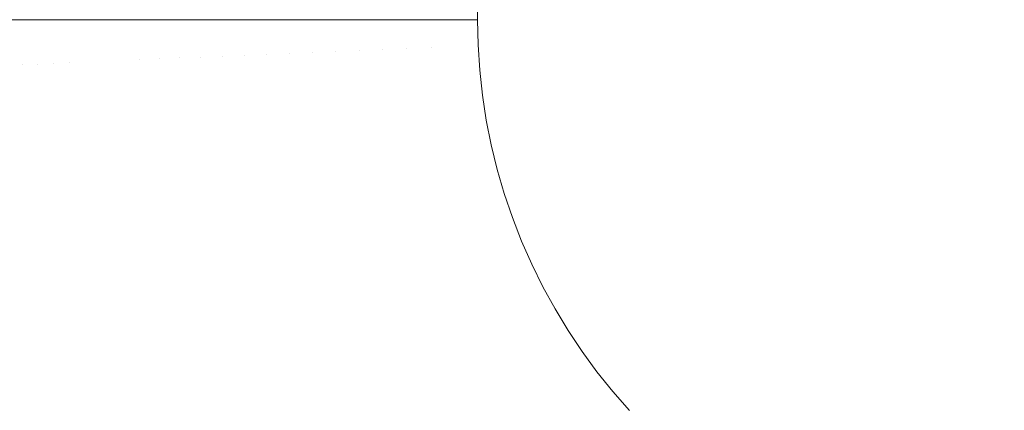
# Model space of a CAD drawing. Header units: centimetres. Extents: x -25.9 to 27.4, y -28.2 to -26.4.
# Tile 71 of 199: x -8.0077 to -7.8375, y -27.7275 to -27.66. Entities that reach past the tile are written whole.
import ezdxf

# ---------------------------------------------------------------- set-up
doc = ezdxf.new("R2010")
doc.units = ezdxf.units.CM
doc.header["$LTSCALE"] = 2.54
doc.layers.add('Lucido design-1', color=7, linetype='Continuous')

# ---------------------------------------------------------------- blocks, each defined once
blk = doc.blocks.new('Gruppo-4-1')
at = {"color": 7, "linetype": 'Continuous', "lineweight": 9}
blk.add_3dface([(-25.82856, -26.46, 540.52003), (-25.82856, -28.06, 540.52003), (27.27144, -28.06, 540.52003), (27.27144, -26.46, 540.52003)], dxfattribs=at)
for points, invisible_edges in [([(-7.92856, -26.46, 540.12003), (9.37144, -26.46, 540.12003), (9.27144, -27.76, 540.12003), (-7.82856, -27.76, 540.12003)], 10), ([(-7.92856, -27.66, 540.12003), (-7.92856, -26.46, 540.12003), (-7.82856, -27.76, 540.12003)], 10), ([(-8.00732, -27.6678, 540.08144), (-8.00979, -27.66791, 540.07812), (-8.00996, -27.66, 540.07812), (-8.00772, -27.66, 540.08113)], 11), ([(-8.00772, -27.66, 540.08113), (-8.00749, -27.66, 540.08144), (-8.00732, -27.6678, 540.08144)], 10), ([(-8.00471, -27.66769, 540.08465), (-8.00732, -27.6678, 540.08144), (-8.00749, -27.66, 540.08144), (-8.00508, -27.66, 540.08441)], 11), ([(-8.00508, -27.66, 540.08441), (-8.00488, -27.66, 540.08465), (-8.00471, -27.66769, 540.08465)], 10), ([(-8.00198, -27.66757, 540.08775), (-8.00471, -27.66769, 540.08465), (-8.00488, -27.66, 540.08465), (-8.0023, -27.66, 540.08758)], 11), ([(-8.0023, -27.66, 540.08758), (-8.00214, -27.66, 540.08775), (-8.00198, -27.66757, 540.08775)], 10), ([(-7.99911, -27.66745, 540.09074), (-8.00198, -27.66757, 540.08775), (-8.00214, -27.66, 540.08775), (-7.99938, -27.66, 540.09063)], 11), ([(-7.99938, -27.66, 540.09063), (-7.99927, -27.66, 540.09074), (-7.99911, -27.66745, 540.09074)], 10), ([(-7.99911, -27.66745, 540.09074), (-7.99927, -27.66, 540.09074), (-7.99673, -27.66, 540.09319), (-7.99657, -27.66734, 540.09319)], 13), ([(-7.99657, -27.66734, 540.09319), (-7.99673, -27.66, 540.09319), (-7.99634, -27.66, 540.09355)], 9), ([(-7.99634, -27.66, 540.09355), (-7.99364, -27.66, 540.09596), (-7.99348, -27.6672, 540.09596), (-7.99657, -27.66734, 540.09319)], 14), ([(-7.99348, -27.6672, 540.09596), (-7.99364, -27.66, 540.09596), (-7.99317, -27.66, 540.09635)], 9), ([(-7.99317, -27.66, 540.09635), (-7.99043, -27.66, 540.0986), (-7.99027, -27.66706, 540.0986), (-7.99348, -27.6672, 540.09596)], 14), ([(-7.99027, -27.66706, 540.0986), (-7.99043, -27.66, 540.0986), (-7.9899, -27.66, 540.099)], 9), ([(-7.98696, -27.66692, 540.1011), (-7.99027, -27.66706, 540.0986), (-7.9899, -27.66, 540.099), (-7.9881, -27.66, 540.10035)], 11), ([(-7.9881, -27.66, 540.10035), (-7.98711, -27.66, 540.1011), (-7.98696, -27.66692, 540.1011)], 10), ([(-7.98354, -27.66677, 540.10347), (-7.98696, -27.66692, 540.1011), (-7.98711, -27.66, 540.1011), (-7.98464, -27.66, 540.10281)], 11), ([(-7.98464, -27.66, 540.10281), (-7.98368, -27.66, 540.10347), (-7.98354, -27.66677, 540.10347)], 10), ([(-7.98002, -27.66661, 540.10569), (-7.98354, -27.66677, 540.10347), (-7.98368, -27.66, 540.10347), (-7.98108, -27.66, 540.10511)], 11), ([(-7.98108, -27.66, 540.10511), (-7.98016, -27.66, 540.10569), (-7.98002, -27.66661, 540.10569)], 10), ([(-7.97641, -27.66645, 540.10777), (-7.98002, -27.66661, 540.10569), (-7.98016, -27.66, 540.10569), (-7.97742, -27.66, 540.10727)], 11), ([(-7.97742, -27.66, 540.10727), (-7.97655, -27.66, 540.10777), (-7.97641, -27.66645, 540.10777)], 10), ([(-7.97271, -27.66629, 540.10969), (-7.97641, -27.66645, 540.10777), (-7.97655, -27.66, 540.10777), (-7.97367, -27.66, 540.10927)], 11), ([(-7.97367, -27.66, 540.10927), (-7.97284, -27.66, 540.10969), (-7.97271, -27.66629, 540.10969)], 10), ([(-7.96893, -27.66613, 540.11147), (-7.97271, -27.66629, 540.10969), (-7.97284, -27.66, 540.10969), (-7.96982, -27.66, 540.11111)], 11), ([(-7.96982, -27.66, 540.11111), (-7.96906, -27.66, 540.11147), (-7.96893, -27.66613, 540.11147)], 10), ([(-7.96507, -27.66596, 540.11308), (-7.96893, -27.66613, 540.11147), (-7.96906, -27.66, 540.11147), (-7.9659, -27.66, 540.11279)], 11), ([(-7.9659, -27.66, 540.11279), (-7.9652, -27.66, 540.11308), (-7.96507, -27.66596, 540.11308)], 10), ([(-7.96115, -27.66579, 540.11453), (-7.96507, -27.66596, 540.11308), (-7.9652, -27.66, 540.11308), (-7.96191, -27.66, 540.1143)], 11), ([(-7.96191, -27.66, 540.1143), (-7.96128, -27.66, 540.11453), (-7.96115, -27.66579, 540.11453)], 10), ([(-7.95717, -27.66562, 540.11582), (-7.96115, -27.66579, 540.11453), (-7.96128, -27.66, 540.11453), (-7.95785, -27.66, 540.11564)], 11), ([(-7.95785, -27.66, 540.11564), (-7.95729, -27.66, 540.11582), (-7.95717, -27.66562, 540.11582)], 10), ([(-7.95313, -27.66544, 540.11694), (-7.95717, -27.66562, 540.11582), (-7.95729, -27.66, 540.11582), (-7.95372, -27.66, 540.11681)], 11), ([(-7.95372, -27.66, 540.11681), (-7.95325, -27.66, 540.11694), (-7.95313, -27.66544, 540.11694)], 10), ([(-7.94905, -27.66526, 540.11789), (-7.95313, -27.66544, 540.11694), (-7.95325, -27.66, 540.11694), (-7.94955, -27.66, 540.1178)], 11), ([(-7.94955, -27.66, 540.1178), (-7.94916, -27.66, 540.11789), (-7.94905, -27.66526, 540.11789)], 10), ([(-7.94492, -27.66508, 540.11867), (-7.94905, -27.66526, 540.11789), (-7.94916, -27.66, 540.11789), (-7.94533, -27.66, 540.11861)], 11), ([(-7.94533, -27.66, 540.11861), (-7.94504, -27.66, 540.11867), (-7.94492, -27.66508, 540.11867)], 10), ([(-7.94077, -27.6649, 540.11927), (-7.94492, -27.66508, 540.11867), (-7.94504, -27.66, 540.11867), (-7.94107, -27.66, 540.11924)], 11), ([(-7.94107, -27.66, 540.11924), (-7.94087, -27.66, 540.11927), (-7.94077, -27.6649, 540.11927)], 10), ([(-7.93658, -27.66472, 540.1197), (-7.94077, -27.6649, 540.11927), (-7.94087, -27.66, 540.11927), (-7.93678, -27.66, 540.11969)], 11), ([(-7.93678, -27.66, 540.11969), (-7.93669, -27.66, 540.1197), (-7.93658, -27.66472, 540.1197)], 10), ([(-7.93658, -27.66472, 540.1197), (-7.93669, -27.66, 540.1197), (-7.93248, -27.66, 540.11996), (-7.93238, -27.66453, 540.11996)], 13), ([(-7.93238, -27.66453, 540.11996), (-7.93248, -27.66, 540.11996), (-7.92856, -27.66, 540.12003), (-7.92847, -27.66436, 540.12003)], 9), ([(-7.92818, -27.66872, 540.12003), (-7.92847, -27.66436, 540.12003), (-7.92856, -27.66, 540.12003), (-7.82856, -27.76, 540.12003)], 12), ([(-7.96077, -27.67157, 540.11453), (-7.96115, -27.66579, 540.11453), (-7.95717, -27.66562, 540.11582), (-7.9568, -27.67122, 540.11582)], 15), ([(-7.9568, -27.67122, 540.11582), (-7.95717, -27.66562, 540.11582), (-7.95313, -27.66544, 540.11694), (-7.95278, -27.67087, 540.11694)], 15), ([(-7.95278, -27.67087, 540.11694), (-7.95313, -27.66544, 540.11694), (-7.94905, -27.66526, 540.11789), (-7.9487, -27.67051, 540.11789)], 15), ([(-7.9487, -27.67051, 540.11789), (-7.94905, -27.66526, 540.11789), (-7.94492, -27.66508, 540.11867), (-7.94459, -27.67015, 540.11867)], 15), ([(-7.94459, -27.67015, 540.11867), (-7.94492, -27.66508, 540.11867), (-7.94077, -27.6649, 540.11927), (-7.94045, -27.66979, 540.11927)], 15), ([(-7.94045, -27.66979, 540.11927), (-7.94077, -27.6649, 540.11927), (-7.93658, -27.66472, 540.1197), (-7.93628, -27.66942, 540.1197)], 15), ([(-7.93628, -27.66942, 540.1197), (-7.93658, -27.66472, 540.1197), (-7.93238, -27.66453, 540.11996), (-7.93209, -27.66906, 540.11996)], 15), ([(-7.93209, -27.66906, 540.11996), (-7.93238, -27.66453, 540.11996), (-7.92847, -27.66436, 540.12003), (-7.92818, -27.66872, 540.12003)], 11), ([(-7.99862, -27.67488, 540.09074), (-7.99911, -27.66745, 540.09074), (-7.99657, -27.66734, 540.09319), (-7.99609, -27.67466, 540.09319)], 15), ([(-7.99609, -27.67466, 540.09319), (-7.99657, -27.66734, 540.09319), (-7.99348, -27.6672, 540.09596), (-7.99301, -27.67439, 540.09596)], 15), ([(-7.99301, -27.67439, 540.09596), (-7.99348, -27.6672, 540.09596), (-7.99027, -27.66706, 540.0986), (-7.98981, -27.67411, 540.0986)], 15), ([(-7.98981, -27.67411, 540.0986), (-7.99027, -27.66706, 540.0986), (-7.98696, -27.66692, 540.1011), (-7.98651, -27.67382, 540.1011)], 15), ([(-7.98651, -27.67382, 540.1011), (-7.98696, -27.66692, 540.1011), (-7.98354, -27.66677, 540.10347), (-7.98309, -27.67352, 540.10347)], 15), ([(-7.98309, -27.67352, 540.10347), (-7.98354, -27.66677, 540.10347), (-7.98002, -27.66661, 540.10569), (-7.97958, -27.67321, 540.10569)], 15), ([(-7.97958, -27.67321, 540.10569), (-7.98002, -27.66661, 540.10569), (-7.97641, -27.66645, 540.10777), (-7.97598, -27.6729, 540.10777)], 15), ([(-7.97598, -27.6729, 540.10777), (-7.97641, -27.66645, 540.10777), (-7.97271, -27.66629, 540.10969), (-7.97229, -27.67258, 540.10969)], 15), ([(-7.97229, -27.67258, 540.10969), (-7.97271, -27.66629, 540.10969), (-7.96893, -27.66613, 540.11147), (-7.96853, -27.67225, 540.11147)], 15), ([(-7.96853, -27.67225, 540.11147), (-7.96893, -27.66613, 540.11147), (-7.96507, -27.66596, 540.11308), (-7.96468, -27.67191, 540.11308)], 15), ([(-7.96468, -27.67191, 540.11308), (-7.96507, -27.66596, 540.11308), (-7.96115, -27.66579, 540.11453), (-7.96077, -27.67157, 540.11453)], 15), ([(-8.00927, -27.67581, 540.07812), (-8.00979, -27.66791, 540.07812), (-8.00732, -27.6678, 540.08144), (-8.00681, -27.67559, 540.08144)], 15), ([(-8.00681, -27.67559, 540.08144), (-8.00732, -27.6678, 540.08144), (-8.00471, -27.66769, 540.08465), (-8.00421, -27.67537, 540.08465)], 15), ([(-8.00421, -27.67537, 540.08465), (-8.00471, -27.66769, 540.08465), (-8.00198, -27.66757, 540.08775), (-8.00148, -27.67513, 540.08775)], 15), ([(-8.00148, -27.67513, 540.08775), (-8.00198, -27.66757, 540.08775), (-7.99911, -27.66745, 540.09074), (-7.99862, -27.67488, 540.09074)], 15), ([(-7.93576, -27.67411, 540.1197), (-7.93628, -27.66942, 540.1197), (-7.93209, -27.66906, 540.11996), (-7.93159, -27.67356, 540.11996)], 15), ([(-7.93159, -27.67356, 540.11996), (-7.93209, -27.66906, 540.11996), (-7.92818, -27.66872, 540.12003), (-7.92771, -27.67305, 540.12003)], 11), ([(-7.92771, -27.67305, 540.12003), (-7.92818, -27.66872, 540.12003), (-7.82856, -27.76, 540.12003)], 10), ([(-7.95218, -27.67628, 540.11694), (-7.95278, -27.67087, 540.11694), (-7.9487, -27.67051, 540.11789), (-7.94813, -27.67574, 540.11789)], 15), ([(-7.94813, -27.67574, 540.11789), (-7.9487, -27.67051, 540.11789), (-7.94459, -27.67015, 540.11867), (-7.94404, -27.6752, 540.11867)], 15), ([(-7.94404, -27.6752, 540.11867), (-7.94459, -27.67015, 540.11867), (-7.94045, -27.66979, 540.11927), (-7.93991, -27.67466, 540.11927)], 15), ([(-7.93991, -27.67466, 540.11927), (-7.94045, -27.66979, 540.11927), (-7.93628, -27.66942, 540.1197), (-7.93576, -27.67411, 540.1197)], 15), ([(-7.97161, -27.67883, 540.10969), (-7.97229, -27.67258, 540.10969), (-7.96853, -27.67225, 540.11147), (-7.96786, -27.67834, 540.11147)], 15), ([(-7.96786, -27.67834, 540.11147), (-7.96853, -27.67225, 540.11147), (-7.96468, -27.67191, 540.11308), (-7.96403, -27.67784, 540.11308)], 15), ([(-7.96403, -27.67784, 540.11308), (-7.96468, -27.67191, 540.11308), (-7.96077, -27.67157, 540.11453), (-7.96014, -27.67732, 540.11453)], 15), ([(-7.96014, -27.67732, 540.11453), (-7.96077, -27.67157, 540.11453), (-7.9568, -27.67122, 540.11582), (-7.95619, -27.6768, 540.11582)], 15), ([(-7.95619, -27.6768, 540.11582), (-7.9568, -27.67122, 540.11582), (-7.95278, -27.67087, 540.11694), (-7.95218, -27.67628, 540.11694)], 15), ([(-7.99223, -27.68155, 540.09596), (-7.99301, -27.67439, 540.09596), (-7.98981, -27.67411, 540.0986), (-7.98904, -27.68113, 540.0986)], 15), ([(-7.98904, -27.68113, 540.0986), (-7.98981, -27.67411, 540.0986), (-7.98651, -27.67382, 540.1011), (-7.98575, -27.68069, 540.1011)], 15), ([(-7.98575, -27.68069, 540.1011), (-7.98651, -27.67382, 540.1011), (-7.98309, -27.67352, 540.10347), (-7.98236, -27.68025, 540.10347)], 15), ([(-7.98236, -27.68025, 540.10347), (-7.98309, -27.67352, 540.10347), (-7.97958, -27.67321, 540.10569), (-7.97886, -27.67979, 540.10569)], 15), ([(-7.97886, -27.67979, 540.10569), (-7.97958, -27.67321, 540.10569), (-7.97598, -27.6729, 540.10777), (-7.97528, -27.67932, 540.10777)], 15), ([(-7.97528, -27.67932, 540.10777), (-7.97598, -27.6729, 540.10777), (-7.97229, -27.67258, 540.10969), (-7.97161, -27.67883, 540.10969)], 15), ([(-7.93917, -27.6795, 540.11927), (-7.93991, -27.67466, 540.11927), (-7.93576, -27.67411, 540.1197), (-7.93504, -27.67878, 540.1197)], 15), ([(-7.93504, -27.67878, 540.1197), (-7.93576, -27.67411, 540.1197), (-7.93159, -27.67356, 540.11996), (-7.9309, -27.67805, 540.11996)], 15), ([(-7.9309, -27.67805, 540.11996), (-7.93159, -27.67356, 540.11996), (-7.92771, -27.67305, 540.12003), (-7.92704, -27.67736, 540.12003)], 11), ([(-7.82856, -27.76, 540.12003), (-7.92619, -27.68164, 540.12003), (-7.92704, -27.67736, 540.12003), (-7.92771, -27.67305, 540.12003)], 9), ([(-8.00841, -27.68368, 540.07812), (-8.00927, -27.67581, 540.07812), (-8.00681, -27.67559, 540.08144), (-8.00596, -27.68335, 540.08144)], 15), ([(-8.00596, -27.68335, 540.08144), (-8.00681, -27.67559, 540.08144), (-8.00421, -27.67537, 540.08465), (-8.00337, -27.68301, 540.08465)], 15), ([(-8.00337, -27.68301, 540.08465), (-8.00421, -27.67537, 540.08465), (-8.00148, -27.67513, 540.08775), (-8.00066, -27.68266, 540.08775)], 15), ([(-8.00066, -27.68266, 540.08775), (-8.00148, -27.67513, 540.08775), (-7.99862, -27.67488, 540.09074), (-7.99781, -27.68228, 540.09074)], 15), ([(-7.99781, -27.68228, 540.09074), (-7.99862, -27.67488, 540.09074), (-7.99609, -27.67466, 540.09319), (-7.9953, -27.68195, 540.09319)], 15), ([(-7.9953, -27.68195, 540.09319), (-7.99609, -27.67466, 540.09319), (-7.99301, -27.67439, 540.09596), (-7.99223, -27.68155, 540.09596)], 15), ([(-7.95136, -27.68165, 540.11694), (-7.95218, -27.67628, 540.11694), (-7.94813, -27.67574, 540.11789), (-7.94733, -27.68094, 540.11789)], 15), ([(-7.94733, -27.68094, 540.11789), (-7.94813, -27.67574, 540.11789), (-7.94404, -27.6752, 540.11867), (-7.94327, -27.68023, 540.11867)], 15), ([(-7.94327, -27.68023, 540.11867), (-7.94404, -27.6752, 540.11867), (-7.93991, -27.67466, 540.11927), (-7.93917, -27.6795, 540.11927)], 15), ([(-7.96313, -27.68373, 540.11308), (-7.96403, -27.67784, 540.11308), (-7.96014, -27.67732, 540.11453), (-7.95926, -27.68305, 540.11453)], 15), ([(-7.95926, -27.68305, 540.11453), (-7.96014, -27.67732, 540.11453), (-7.95619, -27.6768, 540.11582), (-7.95534, -27.68235, 540.11582)], 15), ([(-7.95534, -27.68235, 540.11582), (-7.95619, -27.6768, 540.11582), (-7.95218, -27.67628, 540.11694), (-7.95136, -27.68165, 540.11694)], 15), ([(-7.93002, -27.68249, 540.11996), (-7.9309, -27.67805, 540.11996), (-7.92704, -27.67736, 540.12003), (-7.92619, -27.68164, 540.12003)], 11), ([(-7.97786, -27.68633, 540.10569), (-7.97886, -27.67979, 540.10569), (-7.97528, -27.67932, 540.10777), (-7.9743, -27.6857, 540.10777)], 15), ([(-7.9743, -27.6857, 540.10777), (-7.97528, -27.67932, 540.10777), (-7.97161, -27.67883, 540.10969), (-7.97065, -27.68505, 540.10969)], 15), ([(-7.97065, -27.68505, 540.10969), (-7.97161, -27.67883, 540.10969), (-7.96786, -27.67834, 540.11147), (-7.96693, -27.6844, 540.11147)], 15), ([(-7.96693, -27.6844, 540.11147), (-7.96786, -27.67834, 540.11147), (-7.96403, -27.67784, 540.11308), (-7.96313, -27.68373, 540.11308)], 15), ([(-7.93821, -27.68431, 540.11927), (-7.93917, -27.6795, 540.11927), (-7.93504, -27.67878, 540.1197), (-7.93412, -27.6834, 540.1197)], 15), ([(-7.93412, -27.6834, 540.1197), (-7.93504, -27.67878, 540.1197), (-7.9309, -27.67805, 540.11996), (-7.93002, -27.68249, 540.11996)], 15), ([(-7.98797, -27.68811, 540.0986), (-7.98904, -27.68113, 540.0986), (-7.98575, -27.68069, 540.1011), (-7.9847, -27.68753, 540.1011)], 15), ([(-7.9847, -27.68753, 540.1011), (-7.98575, -27.68069, 540.1011), (-7.98236, -27.68025, 540.10347), (-7.98133, -27.68694, 540.10347)], 15), ([(-7.98133, -27.68694, 540.10347), (-7.98236, -27.68025, 540.10347), (-7.97886, -27.67979, 540.10569), (-7.97786, -27.68633, 540.10569)], 15), ([(-7.9503, -27.68699, 540.11694), (-7.95136, -27.68165, 540.11694), (-7.94733, -27.68094, 540.11789), (-7.94631, -27.6861, 540.11789)], 15), ([(-7.94631, -27.6861, 540.11789), (-7.94733, -27.68094, 540.11789), (-7.94327, -27.68023, 540.11867), (-7.94227, -27.68521, 540.11867)], 15), ([(-7.94227, -27.68521, 540.11867), (-7.94327, -27.68023, 540.11867), (-7.93917, -27.6795, 540.11927), (-7.93821, -27.68431, 540.11927)], 15), ([(-8.0022, -27.69062, 540.08465), (-8.00337, -27.68301, 540.08465), (-8.00066, -27.68266, 540.08775), (-7.9995, -27.69014, 540.08775)], 15), ([(-7.9995, -27.69014, 540.08775), (-8.00066, -27.68266, 540.08775), (-7.99781, -27.68228, 540.09074), (-7.99668, -27.68964, 540.09074)], 15), ([(-7.99668, -27.68964, 540.09074), (-7.99781, -27.68228, 540.09074), (-7.9953, -27.68195, 540.09319), (-7.99418, -27.6892, 540.09319)], 15), ([(-7.99418, -27.6892, 540.09319), (-7.9953, -27.68195, 540.09319), (-7.99223, -27.68155, 540.09596), (-7.99113, -27.68867, 540.09596)], 15), ([(-7.99113, -27.68867, 540.09596), (-7.99223, -27.68155, 540.09596), (-7.98904, -27.68113, 540.0986), (-7.98797, -27.68811, 540.0986)], 15), ([(-7.95813, -27.68873, 540.11453), (-7.95926, -27.68305, 540.11453), (-7.95534, -27.68235, 540.11582), (-7.95424, -27.68786, 540.11582)], 15), ([(-7.95424, -27.68786, 540.11582), (-7.95534, -27.68235, 540.11582), (-7.95136, -27.68165, 540.11694), (-7.9503, -27.68699, 540.11694)], 15), ([(-7.933, -27.68798, 540.1197), (-7.93412, -27.6834, 540.1197), (-7.93002, -27.68249, 540.11996), (-7.92894, -27.6869, 540.11996)], 15), ([(-7.92894, -27.6869, 540.11996), (-7.93002, -27.68249, 540.11996), (-7.92619, -27.68164, 540.12003), (-7.92515, -27.68588, 540.12003)], 11), ([(-7.82856, -27.76, 540.12003), (-7.92393, -27.69007, 540.12003), (-7.92515, -27.68588, 540.12003), (-7.92619, -27.68164, 540.12003)], 9), ([(-8.0095, -27.6919, 540.07471), (-8.01072, -27.68398, 540.07471), (-8.00841, -27.68368, 540.07812), (-8.0072, -27.6915, 540.07812)], 15), ([(-8.0072, -27.6915, 540.07812), (-8.00841, -27.68368, 540.07812), (-8.00596, -27.68335, 540.08144), (-8.00477, -27.69107, 540.08144)], 15), ([(-8.00477, -27.69107, 540.08144), (-8.00596, -27.68335, 540.08144), (-8.00337, -27.68301, 540.08465), (-8.0022, -27.69062, 540.08465)], 15), ([(-7.96942, -27.69123, 540.10969), (-7.97065, -27.68505, 540.10969), (-7.96693, -27.6844, 540.11147), (-7.96573, -27.69041, 540.11147)], 15), ([(-7.96573, -27.69041, 540.11147), (-7.96693, -27.6844, 540.11147), (-7.96313, -27.68373, 540.11308), (-7.96196, -27.68957, 540.11308)], 15), ([(-7.96196, -27.68957, 540.11308), (-7.96313, -27.68373, 540.11308), (-7.95926, -27.68305, 540.11453), (-7.95813, -27.68873, 540.11453)], 15), ([(-7.94107, -27.69015, 540.11867), (-7.94227, -27.68521, 540.11867), (-7.93821, -27.68431, 540.11927), (-7.93705, -27.68907, 540.11927)], 15), ([(-7.93705, -27.68907, 540.11927), (-7.93821, -27.68431, 540.11927), (-7.93412, -27.6834, 540.1197), (-7.933, -27.68798, 540.1197)], 15), ([(-7.97657, -27.69281, 540.10569), (-7.97786, -27.68633, 540.10569), (-7.9743, -27.6857, 540.10777), (-7.97304, -27.69203, 540.10777)], 15), ([(-7.97304, -27.69203, 540.10777), (-7.9743, -27.6857, 540.10777), (-7.97065, -27.68505, 540.10969), (-7.96942, -27.69123, 540.10969)], 15), ([(-7.949, -27.69227, 540.11694), (-7.9503, -27.68699, 540.11694), (-7.94631, -27.6861, 540.11789), (-7.94505, -27.69121, 540.11789)], 15), ([(-7.94505, -27.69121, 540.11789), (-7.94631, -27.6861, 540.11789), (-7.94227, -27.68521, 540.11867), (-7.94107, -27.69015, 540.11867)], 15), ([(-7.92767, -27.69125, 540.11996), (-7.92894, -27.6869, 540.11996), (-7.92515, -27.68588, 540.12003), (-7.92393, -27.69007, 540.12003)], 11), ([(-7.98659, -27.69503, 540.0986), (-7.98797, -27.68811, 540.0986), (-7.9847, -27.68753, 540.1011), (-7.98335, -27.69432, 540.1011)], 15), ([(-7.98335, -27.69432, 540.1011), (-7.9847, -27.68753, 540.1011), (-7.98133, -27.68694, 540.10347), (-7.98001, -27.69357, 540.10347)], 15), ([(-7.98001, -27.69357, 540.10347), (-7.98133, -27.68694, 540.10347), (-7.97786, -27.68633, 540.10569), (-7.97657, -27.69281, 540.10569)], 15), ([(-7.95291, -27.69332, 540.11582), (-7.95424, -27.68786, 540.11582), (-7.9503, -27.68699, 540.11694), (-7.949, -27.69227, 540.11694)], 15), ([(-7.93168, -27.69251, 540.1197), (-7.933, -27.68798, 540.1197), (-7.92894, -27.6869, 540.11996), (-7.92767, -27.69125, 540.11996)], 15), ([(-7.99523, -27.69695, 540.09074), (-7.99668, -27.68964, 540.09074), (-7.99418, -27.6892, 540.09319), (-7.99275, -27.6964, 540.09319)], 15), ([(-7.99275, -27.6964, 540.09319), (-7.99418, -27.6892, 540.09319), (-7.99113, -27.68867, 540.09596), (-7.98973, -27.69573, 540.09596)], 15), ([(-7.98973, -27.69573, 540.09596), (-7.99113, -27.68867, 540.09596), (-7.98797, -27.68811, 540.0986), (-7.98659, -27.69503, 540.0986)], 15), ([(-7.96055, -27.69537, 540.11308), (-7.96196, -27.68957, 540.11308), (-7.95813, -27.68873, 540.11453), (-7.95676, -27.69435, 540.11453)], 15), ([(-7.95676, -27.69435, 540.11453), (-7.95813, -27.68873, 540.11453), (-7.95424, -27.68786, 540.11582), (-7.95291, -27.69332, 540.11582)], 15), ([(-7.93964, -27.69502, 540.11867), (-7.94107, -27.69015, 540.11867), (-7.93705, -27.68907, 540.11927), (-7.93568, -27.69377, 540.11927)], 15), ([(-7.93568, -27.69377, 540.11927), (-7.93705, -27.68907, 540.11927), (-7.933, -27.68798, 540.1197), (-7.93168, -27.69251, 540.1197)], 15), ([(-8.00566, -27.69926, 540.07812), (-8.0072, -27.6915, 540.07812), (-8.00477, -27.69107, 540.08144), (-8.00325, -27.69873, 540.08144)], 15), ([(-8.00325, -27.69873, 540.08144), (-8.00477, -27.69107, 540.08144), (-8.0022, -27.69062, 540.08465), (-8.0007, -27.69816, 540.08465)], 15), ([(-8.0007, -27.69816, 540.08465), (-8.0022, -27.69062, 540.08465), (-7.9995, -27.69014, 540.08775), (-7.99803, -27.69757, 540.08775)], 15), ([(-7.99803, -27.69757, 540.08775), (-7.9995, -27.69014, 540.08775), (-7.99668, -27.68964, 540.09074), (-7.99523, -27.69695, 540.09074)], 15), ([(-7.9715, -27.6983, 540.10777), (-7.97304, -27.69203, 540.10777), (-7.96942, -27.69123, 540.10969), (-7.96793, -27.69734, 540.10969)], 15), ([(-7.96793, -27.69734, 540.10969), (-7.96942, -27.69123, 540.10969), (-7.96573, -27.69041, 540.11147), (-7.96427, -27.69636, 540.11147)], 15), ([(-7.96427, -27.69636, 540.11147), (-7.96573, -27.69041, 540.11147), (-7.96196, -27.68957, 540.11308), (-7.96055, -27.69537, 540.11308)], 15), ([(-7.94748, -27.6975, 540.11694), (-7.949, -27.69227, 540.11694), (-7.94505, -27.69121, 540.11789), (-7.94358, -27.69627, 540.11789)], 15), ([(-7.94358, -27.69627, 540.11789), (-7.94505, -27.69121, 540.11789), (-7.94107, -27.69015, 540.11867), (-7.93964, -27.69502, 540.11867)], 15), ([(-7.92622, -27.69554, 540.11996), (-7.92767, -27.69125, 540.11996), (-7.92393, -27.69007, 540.12003), (-7.92253, -27.6942, 540.12003)], 11), ([(-7.92095, -27.69827, 540.12003), (-7.92253, -27.6942, 540.12003), (-7.92393, -27.69007, 540.12003), (-7.82856, -27.76, 540.12003)], 12), ([(-8.00793, -27.69977, 540.07471), (-8.0095, -27.6919, 540.07471), (-8.0072, -27.6915, 540.07812), (-8.00566, -27.69926, 540.07812)], 15), ([(-7.9784, -27.70015, 540.10347), (-7.98001, -27.69357, 540.10347), (-7.97657, -27.69281, 540.10569), (-7.975, -27.69924, 540.10569)], 15), ([(-7.975, -27.69924, 540.10569), (-7.97657, -27.69281, 540.10569), (-7.97304, -27.69203, 540.10777), (-7.9715, -27.6983, 540.10777)], 15), ([(-7.95133, -27.69871, 540.11582), (-7.95291, -27.69332, 540.11582), (-7.949, -27.69227, 540.11694), (-7.94748, -27.6975, 540.11694)], 15), ([(-7.9341, -27.69841, 540.11927), (-7.93568, -27.69377, 540.11927), (-7.93168, -27.69251, 540.1197), (-7.93017, -27.69698, 540.1197)], 15), ([(-7.93017, -27.69698, 540.1197), (-7.93168, -27.69251, 540.1197), (-7.92767, -27.69125, 540.11996), (-7.92622, -27.69554, 540.11996)], 15), ([(-7.98491, -27.70189, 540.0986), (-7.98659, -27.69503, 540.0986), (-7.98335, -27.69432, 540.1011), (-7.98171, -27.70104, 540.1011)], 15), ([(-7.98171, -27.70104, 540.1011), (-7.98335, -27.69432, 540.1011), (-7.98001, -27.69357, 540.10347), (-7.9784, -27.70015, 540.10347)], 15), ([(-7.95888, -27.70109, 540.11308), (-7.96055, -27.69537, 540.11308), (-7.95676, -27.69435, 540.11453), (-7.95514, -27.69991, 540.11453)], 15), ([(-7.95514, -27.69991, 540.11453), (-7.95676, -27.69435, 540.11453), (-7.95291, -27.69332, 540.11582), (-7.95133, -27.69871, 540.11582)], 15), ([(-7.93801, -27.69984, 540.11867), (-7.93964, -27.69502, 540.11867), (-7.93568, -27.69377, 540.11927), (-7.9341, -27.69841, 540.11927)], 15), ([(-7.92457, -27.69977, 540.11996), (-7.92622, -27.69554, 540.11996), (-7.92253, -27.6942, 540.12003), (-7.92095, -27.69827, 540.12003)], 11), ([(-7.991, -27.70353, 540.09319), (-7.99275, -27.6964, 540.09319), (-7.98973, -27.69573, 540.09596), (-7.98801, -27.70273, 540.09596)], 15), ([(-7.98801, -27.70273, 540.09596), (-7.98973, -27.69573, 540.09596), (-7.98659, -27.69503, 540.0986), (-7.98491, -27.70189, 540.0986)], 15), ([(-7.96256, -27.70225, 540.11147), (-7.96427, -27.69636, 540.11147), (-7.96055, -27.69537, 540.11308), (-7.95888, -27.70109, 540.11308)], 15), ([(-7.94573, -27.70265, 540.11694), (-7.94748, -27.6975, 540.11694), (-7.94358, -27.69627, 540.11789), (-7.94189, -27.70125, 540.11789)], 15), ([(-7.94189, -27.70125, 540.11789), (-7.94358, -27.69627, 540.11789), (-7.93964, -27.69502, 540.11867), (-7.93801, -27.69984, 540.11867)], 15), ([(-7.92846, -27.70138, 540.1197), (-7.93017, -27.69698, 540.1197), (-7.92622, -27.69554, 540.11996), (-7.92457, -27.69977, 540.11996)], 15), ([(-7.99887, -27.70564, 540.08465), (-8.0007, -27.69816, 540.08465), (-7.99803, -27.69757, 540.08775), (-7.99623, -27.70493, 540.08775)], 15), ([(-7.99623, -27.70493, 540.08775), (-7.99803, -27.69757, 540.08775), (-7.99523, -27.69695, 540.09074), (-7.99346, -27.70418, 540.09074)], 15), ([(-7.99346, -27.70418, 540.09074), (-7.99523, -27.69695, 540.09074), (-7.99275, -27.6964, 540.09319), (-7.991, -27.70353, 540.09319)], 15), ([(-7.9697, -27.7045, 540.10777), (-7.9715, -27.6983, 540.10777), (-7.96793, -27.69734, 540.10969), (-7.96617, -27.70339, 540.10969)], 15), ([(-7.96617, -27.70339, 540.10969), (-7.96793, -27.69734, 540.10969), (-7.96427, -27.69636, 540.11147), (-7.96256, -27.70225, 540.11147)], 15), ([(-7.94953, -27.70403, 540.11582), (-7.95133, -27.69871, 540.11582), (-7.94748, -27.6975, 540.11694), (-7.94573, -27.70265, 540.11694)], 15), ([(-7.93233, -27.70298, 540.11927), (-7.9341, -27.69841, 540.11927), (-7.93017, -27.69698, 540.1197), (-7.92846, -27.70138, 540.1197)], 15), ([(-8.00603, -27.70755, 540.07471), (-8.00793, -27.69977, 540.07471), (-8.00566, -27.69926, 540.07812), (-8.00378, -27.70695, 540.07812)], 15), ([(-8.00378, -27.70695, 540.07812), (-8.00566, -27.69926, 540.07812), (-8.00325, -27.69873, 540.08144), (-8.00139, -27.70631, 540.08144)], 15), ([(-8.00139, -27.70631, 540.08144), (-8.00325, -27.69873, 540.08144), (-8.0007, -27.69816, 540.08465), (-7.99887, -27.70564, 540.08465)], 15), ([(-7.97651, -27.70665, 540.10347), (-7.9784, -27.70015, 540.10347), (-7.975, -27.69924, 540.10569), (-7.97315, -27.70559, 540.10569)], 15), ([(-7.97315, -27.70559, 540.10569), (-7.975, -27.69924, 540.10569), (-7.9715, -27.6983, 540.10777), (-7.9697, -27.7045, 540.10777)], 15), ([(-7.95327, -27.70539, 540.11453), (-7.95514, -27.69991, 540.11453), (-7.95133, -27.69871, 540.11582), (-7.94953, -27.70403, 540.11582)], 15), ([(-7.93617, -27.70457, 540.11867), (-7.93801, -27.69984, 540.11867), (-7.9341, -27.69841, 540.11927), (-7.93233, -27.70298, 540.11927)], 15), ([(-7.92275, -27.70392, 540.11996), (-7.92457, -27.69977, 540.11996), (-7.92095, -27.69827, 540.12003), (-7.91919, -27.70226, 540.12003)], 11), ([(-7.82856, -27.76, 540.12003), (-7.91919, -27.70226, 540.12003), (-7.92095, -27.69827, 540.12003)], 9), ([(-8.00814, -27.70812, 540.07121), (-8.01007, -27.70024, 540.07121), (-8.00793, -27.69977, 540.07471), (-8.00603, -27.70755, 540.07471)], 15), ([(-7.98294, -27.70867, 540.0986), (-7.98491, -27.70189, 540.0986), (-7.98171, -27.70104, 540.1011), (-7.97977, -27.70768, 540.1011)], 15), ([(-7.97977, -27.70768, 540.1011), (-7.98171, -27.70104, 540.1011), (-7.9784, -27.70015, 540.10347), (-7.97651, -27.70665, 540.10347)], 15), ([(-7.96059, -27.70805, 540.11147), (-7.96256, -27.70225, 540.11147), (-7.95888, -27.70109, 540.11308), (-7.95696, -27.70673, 540.11308)], 15), ([(-7.95696, -27.70673, 540.11308), (-7.95888, -27.70109, 540.11308), (-7.95514, -27.69991, 540.11453), (-7.95327, -27.70539, 540.11453)], 15), ([(-7.94376, -27.70772, 540.11694), (-7.94573, -27.70265, 540.11694), (-7.94189, -27.70125, 540.11789), (-7.93998, -27.70615, 540.11789)], 15), ([(-7.93998, -27.70615, 540.11789), (-7.94189, -27.70125, 540.11789), (-7.93801, -27.69984, 540.11867), (-7.93617, -27.70457, 540.11867)], 15), ([(-7.93035, -27.70747, 540.11927), (-7.93233, -27.70298, 540.11927), (-7.92846, -27.70138, 540.1197), (-7.92656, -27.7057, 540.1197)], 15), ([(-7.92656, -27.7057, 540.1197), (-7.92846, -27.70138, 540.1197), (-7.92457, -27.69977, 540.11996), (-7.92275, -27.70392, 540.11996)], 15), ([(-7.98895, -27.71057, 540.09319), (-7.991, -27.70353, 540.09319), (-7.98801, -27.70273, 540.09596), (-7.986, -27.70964, 540.09596)], 15), ([(-7.986, -27.70964, 540.09596), (-7.98801, -27.70273, 540.09596), (-7.98491, -27.70189, 540.0986), (-7.98294, -27.70867, 540.0986)], 15), ([(-7.96414, -27.70935, 540.10969), (-7.96617, -27.70339, 540.10969), (-7.96256, -27.70225, 540.11147), (-7.96059, -27.70805, 540.11147)], 15), ([(-7.94749, -27.70926, 540.11582), (-7.94953, -27.70403, 540.11582), (-7.94573, -27.70265, 540.11694), (-7.94376, -27.70772, 540.11694)], 15), ([(-7.93412, -27.70922, 540.11867), (-7.93617, -27.70457, 540.11867), (-7.93233, -27.70298, 540.11927), (-7.93035, -27.70747, 540.11927)], 15), ([(-7.92074, -27.70799, 540.11996), (-7.92275, -27.70392, 540.11996), (-7.91919, -27.70226, 540.12003), (-7.91726, -27.70617, 540.12003)], 11), ([(-7.91516, -27.71, 540.12003), (-7.91726, -27.70617, 540.12003), (-7.91919, -27.70226, 540.12003), (-7.82856, -27.76, 540.12003)], 12), ([(-7.99411, -27.7122, 540.08775), (-7.99623, -27.70493, 540.08775), (-7.99346, -27.70418, 540.09074), (-7.99137, -27.71133, 540.09074)], 15), ([(-7.99137, -27.71133, 540.09074), (-7.99346, -27.70418, 540.09074), (-7.991, -27.70353, 540.09319), (-7.98895, -27.71057, 540.09319)], 15), ([(-7.97102, -27.71185, 540.10569), (-7.97315, -27.70559, 540.10569), (-7.9697, -27.7045, 540.10777), (-7.96762, -27.71061, 540.10777)], 15), ([(-7.96762, -27.71061, 540.10777), (-7.9697, -27.7045, 540.10777), (-7.96617, -27.70339, 540.10969), (-7.96414, -27.70935, 540.10969)], 15), ([(-7.95118, -27.71079, 540.11453), (-7.95327, -27.70539, 540.11453), (-7.94953, -27.70403, 540.11582), (-7.94749, -27.70926, 540.11582)], 15), ([(-7.93786, -27.71097, 540.11789), (-7.93998, -27.70615, 540.11789), (-7.93617, -27.70457, 540.11867), (-7.93412, -27.70922, 540.11867)], 15), ([(-7.92447, -27.70993, 540.1197), (-7.92656, -27.7057, 540.1197), (-7.92275, -27.70392, 540.11996), (-7.92074, -27.70799, 540.11996)], 15), ([(-8.00156, -27.71455, 540.07812), (-8.00378, -27.70695, 540.07812), (-8.00139, -27.70631, 540.08144), (-7.99921, -27.7138, 540.08144)], 15), ([(-7.99921, -27.7138, 540.08144), (-8.00139, -27.70631, 540.08144), (-7.99887, -27.70564, 540.08465), (-7.99672, -27.71302, 540.08465)], 15), ([(-7.99672, -27.71302, 540.08465), (-7.99887, -27.70564, 540.08465), (-7.99623, -27.70493, 540.08775), (-7.99411, -27.7122, 540.08775)], 15), ([(-7.97433, -27.71306, 540.10347), (-7.97651, -27.70665, 540.10347), (-7.97315, -27.70559, 540.10569), (-7.97102, -27.71185, 540.10569)], 15), ([(-7.9548, -27.71229, 540.11308), (-7.95696, -27.70673, 540.11308), (-7.95327, -27.70539, 540.11453), (-7.95118, -27.71079, 540.11453)], 15), ([(-7.94157, -27.7127, 540.11694), (-7.94376, -27.70772, 540.11694), (-7.93998, -27.70615, 540.11789), (-7.93786, -27.71097, 540.11789)], 15), ([(-7.92818, -27.71186, 540.11927), (-7.93035, -27.70747, 540.11927), (-7.92656, -27.7057, 540.1197), (-7.92447, -27.70993, 540.1197)], 15), ([(-7.91856, -27.71196, 540.11996), (-7.92074, -27.70799, 540.11996), (-7.91726, -27.70617, 540.12003), (-7.91516, -27.71, 540.12003)], 11), ([(-8.00781, -27.71652, 540.06762), (-8.01011, -27.70864, 540.06762), (-8.00814, -27.70812, 540.07121), (-8.00587, -27.71591, 540.07121)], 15), ([(-8.00587, -27.71591, 540.07121), (-8.00814, -27.70812, 540.07121), (-8.00603, -27.70755, 540.07471), (-8.00379, -27.71525, 540.07471)], 15), ([(-8.00379, -27.71525, 540.07471), (-8.00603, -27.70755, 540.07471), (-8.00378, -27.70695, 540.07812), (-8.00156, -27.71455, 540.07812)], 15), ([(-7.98067, -27.71536, 540.0986), (-7.98294, -27.70867, 540.0986), (-7.97977, -27.70768, 540.1011), (-7.97755, -27.71423, 540.1011)], 15), ([(-7.97755, -27.71423, 540.1011), (-7.97977, -27.70768, 540.1011), (-7.97651, -27.70665, 540.10347), (-7.97433, -27.71306, 540.10347)], 15), ([(-7.96186, -27.71521, 540.10969), (-7.96414, -27.70935, 540.10969), (-7.96059, -27.70805, 540.11147), (-7.95837, -27.71377, 540.11147)], 15), ([(-7.95837, -27.71377, 540.11147), (-7.96059, -27.70805, 540.11147), (-7.95696, -27.70673, 540.11308), (-7.9548, -27.71229, 540.11308)], 15), ([(-7.94523, -27.7144, 540.11582), (-7.94749, -27.70926, 540.11582), (-7.94376, -27.70772, 540.11694), (-7.94157, -27.7127, 540.11694)], 15), ([(-7.93188, -27.71378, 540.11867), (-7.93412, -27.70922, 540.11867), (-7.93035, -27.70747, 540.11927), (-7.92818, -27.71186, 540.11927)], 15), ([(-7.9222, -27.71406, 540.1197), (-7.92447, -27.70993, 540.1197), (-7.92074, -27.70799, 540.11996), (-7.91856, -27.71196, 540.11996)], 15), ([(-7.98659, -27.71752, 540.09319), (-7.98895, -27.71057, 540.09319), (-7.986, -27.70964, 540.09596), (-7.98368, -27.71646, 540.09596)], 15), ([(-7.98368, -27.71646, 540.09596), (-7.986, -27.70964, 540.09596), (-7.98294, -27.70867, 540.0986), (-7.98067, -27.71536, 540.0986)], 15), ([(-7.96528, -27.71663, 540.10777), (-7.96762, -27.71061, 540.10777), (-7.96414, -27.70935, 540.10969), (-7.96186, -27.71521, 540.10969)], 15), ([(-7.94884, -27.71609, 540.11453), (-7.95118, -27.71079, 540.11453), (-7.94749, -27.70926, 540.11582), (-7.94523, -27.7144, 540.11582)], 15), ([(-7.93554, -27.71569, 540.11789), (-7.93786, -27.71097, 540.11789), (-7.93412, -27.70922, 540.11867), (-7.93188, -27.71378, 540.11867)], 15), ([(-7.92583, -27.71616, 540.11927), (-7.92818, -27.71186, 540.11927), (-7.92447, -27.70993, 540.1197), (-7.9222, -27.71406, 540.1197)], 15), ([(-7.99167, -27.71937, 540.08775), (-7.99411, -27.7122, 540.08775), (-7.99137, -27.71133, 540.09074), (-7.98898, -27.71839, 540.09074)], 15), ([(-7.98898, -27.71839, 540.09074), (-7.99137, -27.71133, 540.09074), (-7.98895, -27.71057, 540.09319), (-7.98659, -27.71752, 540.09319)], 15), ([(-7.96862, -27.71801, 540.10569), (-7.97102, -27.71185, 540.10569), (-7.96762, -27.71061, 540.10777), (-7.96528, -27.71663, 540.10777)], 15), ([(-7.9524, -27.71775, 540.11308), (-7.9548, -27.71229, 540.11308), (-7.95118, -27.71079, 540.11453), (-7.94884, -27.71609, 540.11453)], 15), ([(-7.93916, -27.71758, 540.11694), (-7.94157, -27.7127, 540.11694), (-7.93786, -27.71097, 540.11789), (-7.93554, -27.71569, 540.11789)], 15), ([(-7.91621, -27.71584, 540.11996), (-7.91856, -27.71196, 540.11996), (-7.91516, -27.71, 540.12003), (-7.9129, -27.71373, 540.12003)], 11), ([(-7.9129, -27.71373, 540.12003), (-7.91516, -27.71, 540.12003), (-7.82856, -27.76, 540.12003)], 10), ([(-7.9967, -27.7212, 540.08144), (-7.99921, -27.7138, 540.08144), (-7.99672, -27.71302, 540.08465), (-7.99425, -27.72031, 540.08465)], 15), ([(-7.99425, -27.72031, 540.08465), (-7.99672, -27.71302, 540.08465), (-7.99411, -27.7122, 540.08775), (-7.99167, -27.71937, 540.08775)], 15), ([(-7.97504, -27.72067, 540.1011), (-7.97755, -27.71423, 540.1011), (-7.97433, -27.71306, 540.10347), (-7.97188, -27.71936, 540.10347)], 15), ([(-7.97188, -27.71936, 540.10347), (-7.97433, -27.71306, 540.10347), (-7.97102, -27.71185, 540.10569), (-7.96862, -27.71801, 540.10569)], 15), ([(-7.9559, -27.71938, 540.11147), (-7.95837, -27.71377, 540.11147), (-7.9548, -27.71229, 540.11308), (-7.9524, -27.71775, 540.11308)], 15), ([(-7.94275, -27.71944, 540.11582), (-7.94523, -27.7144, 540.11582), (-7.94157, -27.7127, 540.11694), (-7.93916, -27.71758, 540.11694)], 15), ([(-7.92943, -27.71824, 540.11867), (-7.93188, -27.71378, 540.11867), (-7.92818, -27.71186, 540.11927), (-7.92583, -27.71616, 540.11927)], 15), ([(-7.91975, -27.7181, 540.1197), (-7.9222, -27.71406, 540.1197), (-7.91856, -27.71196, 540.11996), (-7.91621, -27.71584, 540.11996)], 15), ([(-8.00121, -27.72284, 540.07471), (-8.00379, -27.71525, 540.07471), (-8.00156, -27.71455, 540.07812), (-7.99902, -27.72204, 540.07812)], 15), ([(-7.99902, -27.72204, 540.07812), (-8.00156, -27.71455, 540.07812), (-7.99921, -27.7138, 540.08144), (-7.9967, -27.7212, 540.08144)], 15), ([(-7.97811, -27.72194, 540.0986), (-7.98067, -27.71536, 540.0986), (-7.97755, -27.71423, 540.1011), (-7.97504, -27.72067, 540.1011)], 15), ([(-7.95933, -27.72098, 540.10969), (-7.96186, -27.71521, 540.10969), (-7.95837, -27.71377, 540.11147), (-7.9559, -27.71938, 540.11147)], 15), ([(-7.94628, -27.72128, 540.11453), (-7.94884, -27.71609, 540.11453), (-7.94523, -27.7144, 540.11582), (-7.94275, -27.71944, 540.11582)], 15), ([(-7.93301, -27.7203, 540.11789), (-7.93554, -27.71569, 540.11789), (-7.93188, -27.71378, 540.11867), (-7.92943, -27.71824, 540.11867)], 15), ([(-7.92329, -27.72035, 540.11927), (-7.92583, -27.71616, 540.11927), (-7.9222, -27.71406, 540.1197), (-7.91975, -27.7181, 540.1197)], 15), ([(-7.91369, -27.71961, 540.11996), (-7.91621, -27.71584, 540.11996), (-7.9129, -27.71373, 540.12003), (-7.91048, -27.71736, 540.12003)], 11), ([(-7.91048, -27.71736, 540.12003), (-7.9129, -27.71373, 540.12003), (-7.82856, -27.76, 540.12003)], 10), ([(-8.00695, -27.72493, 540.06396), (-8.00961, -27.71708, 540.06396), (-8.00781, -27.71652, 540.06762), (-8.00518, -27.72428, 540.06762)], 15), ([(-8.00518, -27.72428, 540.06762), (-8.00781, -27.71652, 540.06762), (-8.00587, -27.71591, 540.07121), (-8.00326, -27.72359, 540.07121)], 15), ([(-8.00326, -27.72359, 540.07121), (-8.00587, -27.71591, 540.07121), (-8.00379, -27.71525, 540.07471), (-8.00121, -27.72284, 540.07471)], 15), ([(-7.98393, -27.72436, 540.09319), (-7.98659, -27.71752, 540.09319), (-7.98368, -27.71646, 540.09596), (-7.98107, -27.72317, 540.09596)], 15), ([(-7.98107, -27.72317, 540.09596), (-7.98368, -27.71646, 540.09596), (-7.98067, -27.71536, 540.0986), (-7.97811, -27.72194, 540.0986)], 15), ([(-7.96596, -27.72407, 540.10569), (-7.96862, -27.71801, 540.10569), (-7.96528, -27.71663, 540.10777), (-7.96268, -27.72254, 540.10777)], 15), ([(-7.96268, -27.72254, 540.10777), (-7.96528, -27.71663, 540.10777), (-7.96186, -27.71521, 540.10969), (-7.95933, -27.72098, 540.10969)], 15), ([(-7.94976, -27.72309, 540.11308), (-7.9524, -27.71775, 540.11308), (-7.94884, -27.71609, 540.11453), (-7.94628, -27.72128, 540.11453)], 15), ([(-7.93655, -27.72235, 540.11694), (-7.93916, -27.71758, 540.11694), (-7.93554, -27.71569, 540.11789), (-7.93301, -27.7203, 540.11789)], 15), ([(-7.92679, -27.72258, 540.11867), (-7.92943, -27.71824, 540.11867), (-7.92583, -27.71616, 540.11927), (-7.92329, -27.72035, 540.11927)], 15), ([(-7.91713, -27.72202, 540.1197), (-7.91975, -27.7181, 540.1197), (-7.91621, -27.71584, 540.11996), (-7.91369, -27.71961, 540.11996)], 15), ([(-8.00858, -27.72552, 540.06023), (-8.01126, -27.71761, 540.06023), (-8.00961, -27.71708, 540.06396), (-8.00695, -27.72493, 540.06396)], 15), ([(-7.98893, -27.72643, 540.08775), (-7.99167, -27.71937, 540.08775), (-7.98898, -27.71839, 540.09074), (-7.98628, -27.72533, 540.09074)], 15), ([(-7.98628, -27.72533, 540.09074), (-7.98898, -27.71839, 540.09074), (-7.98659, -27.71752, 540.09319), (-7.98393, -27.72436, 540.09319)], 15), ([(-7.96915, -27.72556, 540.10347), (-7.97188, -27.71936, 540.10347), (-7.96862, -27.71801, 540.10569), (-7.96596, -27.72407, 540.10569)], 15), ([(-7.95319, -27.72488, 540.11147), (-7.9559, -27.71938, 540.11147), (-7.9524, -27.71775, 540.11308), (-7.94976, -27.72309, 540.11308)], 15), ([(-7.94005, -27.72437, 540.11582), (-7.94275, -27.71944, 540.11582), (-7.93916, -27.71758, 540.11694), (-7.93655, -27.72235, 540.11694)], 15), ([(-7.93028, -27.7248, 540.11789), (-7.93301, -27.7203, 540.11789), (-7.92943, -27.71824, 540.11867), (-7.92679, -27.72258, 540.11867)], 15), ([(-7.92056, -27.72442, 540.11927), (-7.92329, -27.72035, 540.11927), (-7.91975, -27.7181, 540.1197), (-7.91713, -27.72202, 540.1197)], 15), ([(-7.91101, -27.72326, 540.11996), (-7.91369, -27.71961, 540.11996), (-7.91048, -27.71736, 540.12003), (-7.9079, -27.72088, 540.12003)], 11), ([(-7.82856, -27.76, 540.12003), (-7.90517, -27.72428, 540.12003), (-7.9079, -27.72088, 540.12003), (-7.91048, -27.71736, 540.12003)], 9), ([(-7.99146, -27.72747, 540.08465), (-7.99425, -27.72031, 540.08465), (-7.99167, -27.71937, 540.08775), (-7.98893, -27.72643, 540.08775)], 15), ([(-7.97225, -27.72701, 540.1011), (-7.97504, -27.72067, 540.1011), (-7.97188, -27.71936, 540.10347), (-7.96915, -27.72556, 540.10347)], 15), ([(-7.95654, -27.72662, 540.10969), (-7.95933, -27.72098, 540.10969), (-7.9559, -27.71938, 540.11147), (-7.95319, -27.72488, 540.11147)], 15), ([(-7.9435, -27.72636, 540.11453), (-7.94628, -27.72128, 540.11453), (-7.94275, -27.71944, 540.11582), (-7.94005, -27.72437, 540.11582)], 15), ([(-7.91434, -27.72582, 540.1197), (-7.91713, -27.72202, 540.1197), (-7.91369, -27.71961, 540.11996), (-7.91101, -27.72326, 540.11996)], 15), ([(-7.99615, -27.72942, 540.07812), (-7.99902, -27.72204, 540.07812), (-7.9967, -27.7212, 540.08144), (-7.99387, -27.72847, 540.08144)], 15), ([(-7.99387, -27.72847, 540.08144), (-7.9967, -27.7212, 540.08144), (-7.99425, -27.72031, 540.08465), (-7.99146, -27.72747, 540.08465)], 15), ([(-7.97526, -27.72841, 540.0986), (-7.97811, -27.72194, 540.0986), (-7.97504, -27.72067, 540.1011), (-7.97225, -27.72701, 540.1011)], 15), ([(-7.95983, -27.72833, 540.10777), (-7.96268, -27.72254, 540.10777), (-7.95933, -27.72098, 540.10969), (-7.95654, -27.72662, 540.10969)], 15), ([(-7.9469, -27.72832, 540.11308), (-7.94976, -27.72309, 540.11308), (-7.94628, -27.72128, 540.11453), (-7.9435, -27.72636, 540.11453)], 15), ([(-7.93372, -27.727, 540.11694), (-7.93655, -27.72235, 540.11694), (-7.93301, -27.7203, 540.11789), (-7.93028, -27.7248, 540.11789)], 15), ([(-7.92397, -27.72681, 540.11867), (-7.92679, -27.72258, 540.11867), (-7.92329, -27.72035, 540.11927), (-7.92056, -27.72442, 540.11927)], 15), ([(-7.90817, -27.7268, 540.11996), (-7.91101, -27.72326, 540.11996), (-7.9079, -27.72088, 540.12003), (-7.90517, -27.72428, 540.12003)], 11), ([(-8.0022, -27.73193, 540.06762), (-8.00518, -27.72428, 540.06762), (-8.00326, -27.72359, 540.07121), (-8.00032, -27.73115, 540.07121)], 15), ([(-8.00032, -27.73115, 540.07121), (-8.00326, -27.72359, 540.07121), (-8.00121, -27.72284, 540.07471), (-7.9983, -27.73031, 540.07471)], 15), ([(-7.9983, -27.73031, 540.07471), (-8.00121, -27.72284, 540.07471), (-7.99902, -27.72204, 540.07812), (-7.99615, -27.72942, 540.07812)], 15), ([(-7.98098, -27.73107, 540.09319), (-7.98393, -27.72436, 540.09319), (-7.98107, -27.72317, 540.09596), (-7.97817, -27.72976, 540.09596)], 15), ([(-7.97817, -27.72976, 540.09596), (-7.98107, -27.72317, 540.09596), (-7.97811, -27.72194, 540.0986), (-7.97526, -27.72841, 540.0986)], 15), ([(-7.96303, -27.73, 540.10569), (-7.96596, -27.72407, 540.10569), (-7.96268, -27.72254, 540.10777), (-7.95983, -27.72833, 540.10777)], 15), ([(-7.95024, -27.73025, 540.11147), (-7.95319, -27.72488, 540.11147), (-7.94976, -27.72309, 540.11308), (-7.9469, -27.72832, 540.11308)], 15), ([(-7.93713, -27.72917, 540.11582), (-7.94005, -27.72437, 540.11582), (-7.93655, -27.72235, 540.11694), (-7.93372, -27.727, 540.11694)], 15), ([(-7.92735, -27.72917, 540.11789), (-7.93028, -27.7248, 540.11789), (-7.92679, -27.72258, 540.11867), (-7.92397, -27.72681, 540.11867)], 15), ([(-7.91767, -27.72837, 540.11927), (-7.92056, -27.72442, 540.11927), (-7.91713, -27.72202, 540.1197), (-7.91434, -27.72582, 540.1197)], 15), ([(-7.91139, -27.7295, 540.1197), (-7.91434, -27.72582, 540.1197), (-7.91101, -27.72326, 540.11996), (-7.90817, -27.7268, 540.11996)], 15), ([(-8.00555, -27.73331, 540.06023), (-8.00858, -27.72552, 540.06023), (-8.00695, -27.72493, 540.06396), (-8.00395, -27.73265, 540.06396)], 15), ([(-8.00395, -27.73265, 540.06396), (-8.00695, -27.72493, 540.06396), (-8.00518, -27.72428, 540.06762), (-8.0022, -27.73193, 540.06762)], 15), ([(-7.98328, -27.73215, 540.09074), (-7.98628, -27.72533, 540.09074), (-7.98393, -27.72436, 540.09319), (-7.98098, -27.73107, 540.09319)], 15), ([(-7.96616, -27.73163, 540.10347), (-7.96915, -27.72556, 540.10347), (-7.96596, -27.72407, 540.10569), (-7.96303, -27.73, 540.10569)], 15), ([(-7.95351, -27.73214, 540.10969), (-7.95654, -27.72662, 540.10969), (-7.95319, -27.72488, 540.11147), (-7.95024, -27.73025, 540.11147)], 15), ([(-7.94049, -27.73131, 540.11453), (-7.9435, -27.72636, 540.11453), (-7.94005, -27.72437, 540.11582), (-7.93713, -27.72917, 540.11582)], 15), ([(-7.9307, -27.73152, 540.11694), (-7.93372, -27.727, 540.11694), (-7.93028, -27.7248, 540.11789), (-7.92735, -27.72917, 540.11789)], 15), ([(-7.92097, -27.73091, 540.11867), (-7.92397, -27.72681, 540.11867), (-7.92056, -27.72442, 540.11927), (-7.91767, -27.72837, 540.11927)], 15), ([(-7.90518, -27.73021, 540.11996), (-7.90817, -27.7268, 540.11996), (-7.90517, -27.72428, 540.12003), (-7.90229, -27.72756, 540.12003)], 11), ([(-7.90229, -27.72756, 540.12003), (-7.90517, -27.72428, 540.12003), (-7.82856, -27.76, 540.12003)], 10), ([(-8.00831, -27.73445, 540.05257), (-8.01139, -27.72654, 540.05257), (-8.01006, -27.72606, 540.05643), (-8.007, -27.73391, 540.05643)], 15), ([(-8.007, -27.73391, 540.05643), (-8.01006, -27.72606, 540.05643), (-8.00858, -27.72552, 540.06023), (-8.00555, -27.73331, 540.06023)], 15), ([(-7.98836, -27.73452, 540.08465), (-7.99146, -27.72747, 540.08465), (-7.98893, -27.72643, 540.08775), (-7.98588, -27.73336, 540.08775)], 15), ([(-7.98588, -27.73336, 540.08775), (-7.98893, -27.72643, 540.08775), (-7.98628, -27.72533, 540.09074), (-7.98328, -27.73215, 540.09074)], 15), ([(-7.96919, -27.73321, 540.1011), (-7.97225, -27.72701, 540.1011), (-7.96915, -27.72556, 540.10347), (-7.96616, -27.73163, 540.10347)], 15), ([(-7.95672, -27.73399, 540.10777), (-7.95983, -27.72833, 540.10777), (-7.95654, -27.72662, 540.10969), (-7.95351, -27.73214, 540.10969)], 15), ([(-7.9438, -27.73342, 540.11308), (-7.9469, -27.72832, 540.11308), (-7.9435, -27.72636, 540.11453), (-7.94049, -27.73131, 540.11453)], 15), ([(-7.93401, -27.73384, 540.11582), (-7.93713, -27.72917, 540.11582), (-7.93372, -27.727, 540.11694), (-7.9307, -27.73152, 540.11694)], 15), ([(-7.92424, -27.73342, 540.11789), (-7.92735, -27.72917, 540.11789), (-7.92397, -27.72681, 540.11867), (-7.92097, -27.73091, 540.11867)], 15), ([(-7.9146, -27.73219, 540.11927), (-7.91767, -27.72837, 540.11927), (-7.91434, -27.72582, 540.1197), (-7.91139, -27.7295, 540.1197)], 15), ([(-7.90828, -27.73305, 540.1197), (-7.91139, -27.7295, 540.1197), (-7.90817, -27.7268, 540.11996), (-7.90518, -27.73021, 540.11996)], 15), ([(-7.99073, -27.73562, 540.08144), (-7.99387, -27.72847, 540.08144), (-7.99146, -27.72747, 540.08465), (-7.98836, -27.73452, 540.08465)], 15), ([(-7.97214, -27.73474, 540.0986), (-7.97526, -27.72841, 540.0986), (-7.97225, -27.72701, 540.1011), (-7.96919, -27.73321, 540.1011)], 15)]:
    blk.add_3dface(points, dxfattribs=dict(at, invisible_edges=invisible_edges))

msp = doc.modelspace()

# ---------------------------------------------------------------- block references
at = {"layer": 'Lucido design-1', "color": 7}
msp.add_blockref('Gruppo-4-1', (0, 0), dxfattribs=at)

doc.saveas('drawing.dxf')
